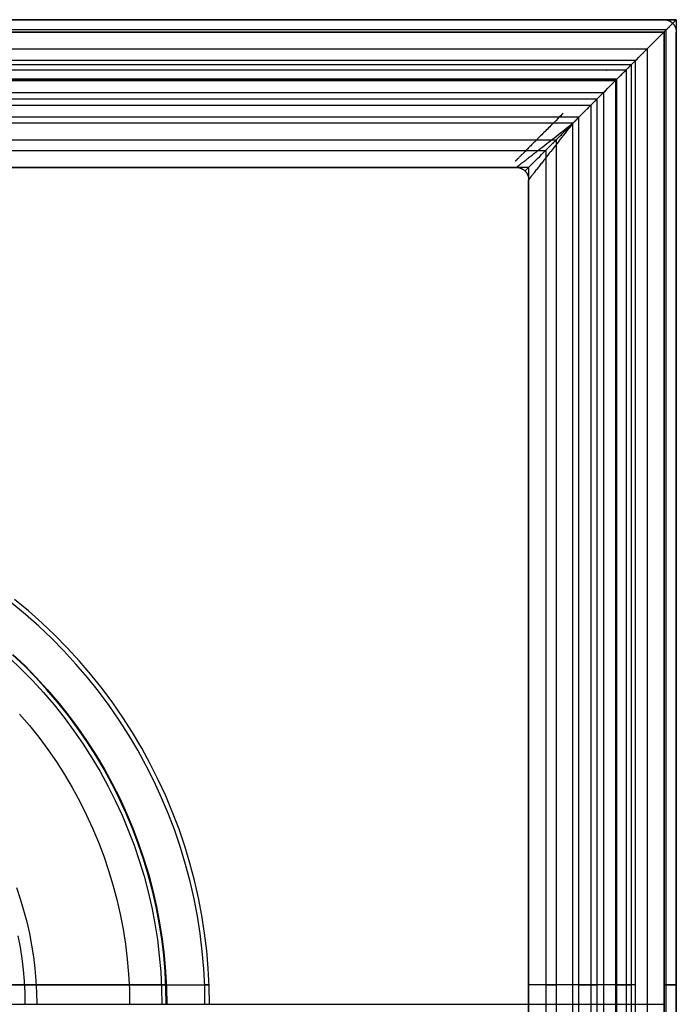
# Model space of a CAD drawing. Header units: millimetres. Extents: x -40 to 40, y -40.8 to 39.2.
# Tile 12 of 12: x 13.3 to 40, y -0.8 to 39.2. Entities that reach past the tile are written whole.
import ezdxf

# ---------------------------------------------------------------- set-up
doc = ezdxf.new("R2010")
doc.units = ezdxf.units.MM
doc.header["$MEASUREMENT"] = 0
doc.layers.add('Predefinito', color=5, linetype='Continuous')

msp = doc.modelspace()

# ---------------------------------------------------------------- linework, layer by layer
at = {"layer": 'Predefinito'}
for points in [[(40, 39.205), (-40, 39.205)], [(-40, 39.205), (40, 39.205)], [(-40, 39.205), (40, 39.205)], [(39.5, 39.205), (-39.5, 39.205)], [(-39.5, 39.205), (39.5, 39.205)], [(-39.5, 39.205), (39.5, 39.205)], [(39.5, 39.205), (39.517, 39.205), (39.534, 39.204), (39.551, 39.203), (39.568, 39.201), (39.585, 39.198), (39.602, 39.195), (39.618, 39.191), (39.635, 39.187), (39.651, 39.182), (39.667, 39.176), (39.683, 39.17), (39.699, 39.164), (39.715, 39.157), (39.73, 39.149), (39.745, 39.141), (39.76, 39.132), (39.774, 39.123), (39.788, 39.114), (39.802, 39.104), (39.816, 39.093), (39.829, 39.082), (39.841, 39.071), (39.854, 39.059), (39.865, 39.046), (39.877, 39.034), (39.888, 39.021), (39.898, 39.007), (39.908, 38.994), (39.918, 38.979), (39.927, 38.965), (39.936, 38.95), (39.944, 38.935), (39.952, 38.92), (39.959, 38.904), (39.965, 38.889), (39.971, 38.873), (39.977, 38.856), (39.981, 38.84), (39.986, 38.824), (39.99, 38.807), (39.993, 38.79), (39.995, 38.773), (39.997, 38.756), (39.999, 38.739), (40, 38.722), (40, 38.705)], [(39.5, 39.205), (39.517, 39.205), (39.534, 39.204), (39.551, 39.203), (39.568, 39.201), (39.585, 39.198), (39.602, 39.195), (39.618, 39.191), (39.635, 39.187), (39.651, 39.182), (39.667, 39.176), (39.683, 39.17), (39.699, 39.164), (39.715, 39.157), (39.73, 39.149), (39.745, 39.141), (39.76, 39.132), (39.774, 39.123), (39.788, 39.114), (39.802, 39.104), (39.816, 39.093), (39.829, 39.082), (39.841, 39.071), (39.854, 39.059), (39.865, 39.046), (39.877, 39.034), (39.888, 39.021), (39.898, 39.007), (39.908, 38.994), (39.918, 38.979), (39.927, 38.965), (39.936, 38.95), (39.944, 38.935), (39.952, 38.92), (39.959, 38.904), (39.965, 38.889), (39.971, 38.873), (39.977, 38.856), (39.981, 38.84), (39.986, 38.824), (39.99, 38.807), (39.993, 38.79), (39.995, 38.773), (39.997, 38.756), (39.999, 38.739), (40, 38.722), (40, 38.705)], [(39.5, 39.205), (39.517, 39.205), (39.534, 39.204), (39.551, 39.203), (39.568, 39.201), (39.585, 39.198), (39.602, 39.195), (39.618, 39.191), (39.635, 39.187), (39.651, 39.182), (39.667, 39.176), (39.683, 39.17), (39.699, 39.164), (39.715, 39.157), (39.73, 39.149), (39.745, 39.141), (39.76, 39.132), (39.774, 39.123), (39.788, 39.114), (39.802, 39.104), (39.816, 39.093), (39.829, 39.082), (39.841, 39.071), (39.854, 39.059), (39.865, 39.046), (39.877, 39.034), (39.888, 39.021), (39.898, 39.007), (39.908, 38.994), (39.918, 38.979), (39.927, 38.965), (39.936, 38.95), (39.944, 38.935), (39.952, 38.92), (39.959, 38.904), (39.965, 38.889), (39.971, 38.873), (39.977, 38.856), (39.981, 38.84), (39.986, 38.824), (39.99, 38.807), (39.993, 38.79), (39.995, 38.773), (39.997, 38.756), (39.999, 38.739), (40, 38.722), (40, 38.705)], [(40, 39.205), (40, -40.795)], [(40, 39.205), (40, -40.795)], [(40, 39.205), (40, -40.795)], [(39.583, 38.789), (-39.583, 38.789)], [(-39.5, 38.705), (39.5, 38.705)], [(-39.5, 38.705), (39.5, 38.705)], [(39.5, 38.705), (-39.5, 38.705)], [(39.5, 38.705), (39.5, -40.295)], [(39.5, 38.705), (39.5, -40.295)], [(39.5, -40.295), (39.5, 38.705)], [(39.583, -40.378), (39.583, 38.789)], [(40, 38.705), (40, -40.295)], [(40, -40.295), (40, 38.705)], [(40, -40.295), (40, 38.705)], [(-38.811, 38.016), (38.811, 38.016)], [(38.811, 38.016), (38.811, -39.606)], [(38.344, 37.549), (-38.344, 37.549)], [(38.161, 37.367), (-38.161, 37.367)], [(38.161, 37.367), (38.161, -38.956)], [(38.344, -39.139), (38.344, 37.549)], [(-37.959, 37.164), (37.959, 37.164)], [(37.959, 37.164), (37.959, -38.754)], [(37.58, 36.786), (-37.58, 36.786)], [(37.574, 36.779), (-37.574, 36.779)], [(-37.542, 36.747), (37.542, 36.747)], [(-37.535, 36.74), (37.535, 36.74)], [(37.535, 36.74), (37.535, -38.33)], [(37.542, 36.747), (37.542, -38.337)], [(37.574, 36.779), (37.574, -38.369)], [(37.58, -38.375), (37.58, 36.786)], [(-37.042, 36.247), (37.042, 36.247)], [(37.042, 36.247), (37.042, -37.837)], [(36.772, 35.977), (-36.772, 35.977)], [(-36.526, 35.732), (36.526, 35.732)], [(36.526, 35.732), (36.526, -37.321)], [(36.772, 35.977), (36.772, -37.567)], [(36.036, 35.241), (-36.036, 35.241)], [(36.036, -36.831), (36.036, 35.241)], [(35.8, 35.005), (-35.8, 35.005)], [(35.8, -36.595), (35.8, 35.005)], [(-35.124, 34.329), (35.124, 34.329)], [(35.124, 34.329), (35.124, -35.919)], [(-34.692, 33.897), (34.692, 33.897)], [(34.692, 33.897), (34.692, -35.487)], [(-33.5, 33.205), (33.5, 33.205)], [(33.5, 33.205), (-33.5, 33.205)], [(-33.5, 33.205), (33.5, 33.205)], [(33.5, 33.205), (33.517, 33.205), (33.534, 33.204), (33.551, 33.203), (33.568, 33.201), (33.585, 33.198), (33.602, 33.195), (33.618, 33.191), (33.635, 33.187), (33.651, 33.182), (33.667, 33.176), (33.683, 33.17), (33.699, 33.164), (33.715, 33.157), (33.73, 33.149), (33.745, 33.141), (33.76, 33.132), (33.774, 33.123), (33.788, 33.114), (33.802, 33.104), (33.816, 33.093), (33.829, 33.082), (33.841, 33.071), (33.854, 33.059), (33.865, 33.046), (33.877, 33.034), (33.888, 33.021), (33.898, 33.007), (33.908, 32.994), (33.918, 32.979), (33.927, 32.965), (33.936, 32.95), (33.944, 32.935), (33.952, 32.92), (33.959, 32.904), (33.965, 32.889), (33.971, 32.873), (33.977, 32.856), (33.981, 32.84), (33.986, 32.824), (33.99, 32.807), (33.993, 32.79), (33.995, 32.773), (33.997, 32.756), (33.999, 32.739), (34, 32.722), (34, 32.705)], [(34, 33.205), (33.5, 33.205)], [(33.5, 33.205), (33.517, 33.205), (33.534, 33.204), (33.551, 33.203), (33.568, 33.201), (33.585, 33.198), (33.602, 33.195), (33.618, 33.191), (33.635, 33.187), (33.651, 33.182), (33.667, 33.176), (33.683, 33.17), (33.699, 33.164), (33.715, 33.157), (33.73, 33.149), (33.745, 33.141), (33.76, 33.132), (33.774, 33.123), (33.788, 33.114), (33.802, 33.104), (33.816, 33.093), (33.829, 33.082), (33.841, 33.071), (33.854, 33.059), (33.865, 33.046), (33.877, 33.034), (33.888, 33.021), (33.898, 33.007), (33.908, 32.994), (33.918, 32.979), (33.927, 32.965), (33.936, 32.95), (33.944, 32.935), (33.952, 32.92), (33.959, 32.904), (33.965, 32.889), (33.971, 32.873), (33.977, 32.856), (33.981, 32.84), (33.986, 32.824), (33.99, 32.807), (33.993, 32.79), (33.995, 32.773), (33.997, 32.756), (33.999, 32.739), (34, 32.722), (34, 32.705)], [(34, 33.205), (34, 32.705)], [(34, 32.705), (34, -34.295)], [(34, 32.705), (34, -34.295)], [(34, -34.295), (34, 32.705)], [(21.033, -0.795), (21.02, -0.069), (20.982, 0.656), (20.92, 1.38), (20.832, 2.1), (20.72, 2.818), (20.583, 3.531), (20.421, 4.239), (20.236, 4.94), (20.025, 5.635), (19.792, 6.323), (19.534, 7.002), (19.253, 7.671), (18.95, 8.331), (18.623, 8.979), (18.275, 9.616), (17.905, 10.241), (17.513, 10.852), (17.101, 11.45), (16.668, 12.033), (16.215, 12.601), (15.743, 13.152), (15.252, 13.687), (14.743, 14.205), (14.217, 14.705), (13.673, 15.187), (13.114, 15.649)], [(20.848, -0.795), (20.835, -0.075), (20.798, 0.643), (20.736, 1.361), (20.649, 2.075), (20.538, 2.786), (20.402, 3.493), (20.242, 4.194), (20.058, 4.89), (19.85, 5.579), (19.618, 6.26), (19.363, 6.933), (19.084, 7.597), (18.783, 8.251), (18.46, 8.894), (18.114, 9.525), (17.747, 10.144), (17.359, 10.75), (16.95, 11.342), (16.521, 11.92), (16.073, 12.483), (15.605, 13.03), (15.118, 13.56), (14.614, 14.074), (14.092, 14.569), (13.553, 15.046), (12.998, 15.505)], [(12.906, 13.276), (13.384, 12.822), (13.846, 12.352), (14.292, 11.866), (14.72, 11.366), (15.131, 10.85), (15.524, 10.321), (15.898, 9.779), (16.254, 9.224), (16.59, 8.657), (16.906, 8.078), (17.203, 7.489), (17.478, 6.891), (17.733, 6.283), (17.967, 5.667), (18.179, 5.043), (18.37, 4.412), (18.539, 3.775), (18.685, 3.132), (18.81, 2.485), (18.912, 1.833), (18.991, 1.179), (19.048, 0.522), (19.082, -0.136), (19.093, -0.795)], [(19.273, -0.795), (19.261, -0.13), (19.227, 0.535), (19.169, 1.198), (19.089, 1.858), (18.986, 2.515), (18.861, 3.169), (18.713, 3.817), (18.542, 4.461), (18.35, 5.097), (18.135, 5.727), (17.9, 6.349), (17.642, 6.963), (17.364, 7.567), (17.065, 8.162), (16.746, 8.745), (16.406, 9.318), (16.048, 9.878), (15.67, 10.425), (15.273, 10.96), (14.858, 11.48), (14.426, 11.985), (13.976, 12.476), (13.51, 12.95), (13.027, 13.408)], [(13.04, 13.422), (13.522, 12.963), (13.989, 12.488), (14.439, 11.997), (14.872, 11.491), (15.288, 10.971), (15.685, 10.436), (16.063, 9.888), (16.422, 9.327), (16.762, 8.754), (17.081, 8.17), (17.381, 7.575), (17.659, 6.97), (17.917, 6.356), (18.153, 5.733), (18.367, 5.103), (18.56, 4.466), (18.73, 3.822), (18.879, 3.173), (19.004, 2.519), (19.107, 1.861), (19.188, 1.2), (19.245, 0.536), (19.279, -0.129), (19.291, -0.795)], [(13.312, 10.998), (13.711, 10.532), (14.094, 10.052), (14.46, 9.559), (14.808, 9.054), (15.139, 8.537), (15.453, 8.009), (15.747, 7.47), (16.023, 6.921), (16.28, 6.364), (16.517, 5.798), (16.735, 5.224), (16.933, 4.642), (17.11, 4.055), (17.268, 3.461), (17.404, 2.863), (17.52, 2.26), (17.615, 1.653), (17.689, 1.044), (17.742, 0.432), (17.774, -0.181), (17.784, -0.795)], [(13.184, 3.947), (13.34, 3.489), (13.48, 3.026), (13.604, 2.558), (13.712, 2.087), (13.803, 1.612), (13.878, 1.134), (13.936, 0.654), (13.978, 0.172), (14.003, -0.311), (14.011, -0.795)], [(13.546, -0.795), (13.538, -0.327), (13.514, 0.14), (13.474, 0.606), (13.417, 1.07), (13.345, 1.532), (13.257, 1.991)], [(-39.5, -0.795), (39.5, -0.795)], [(11.12, -0.795), (39.5, -0.795)], [(35.8, -0.795), (37.042, -0.795)], [(38.811, -0.795), (39.5, -0.795)]]:
    msp.add_lwpolyline(points, dxfattribs=at)
at = {"layer": 'Predefinito', "extrusion": (1, 0, 0)}
for points in [[(39.205, 1.041), (39.205, 25.041)], [(39.205, 1.041), (39.205, 1.024), (39.204, 1.007), (39.203, 0.99), (39.201, 0.973), (39.198, 0.956), (39.195, 0.939), (39.191, 0.922), (39.187, 0.906), (39.182, 0.889), (39.176, 0.873), (39.17, 0.857), (39.164, 0.842), (39.157, 0.826), (39.149, 0.811), (39.141, 0.796), (39.132, 0.781), (39.123, 0.766), (39.114, 0.752), (39.104, 0.739), (39.093, 0.725), (39.082, 0.712), (39.071, 0.699), (39.059, 0.687), (39.046, 0.675), (39.034, 0.664), (39.021, 0.653), (39.007, 0.642), (38.994, 0.632), (38.979, 0.623), (38.965, 0.613), (38.95, 0.605), (38.935, 0.597), (38.92, 0.589), (38.904, 0.582), (38.889, 0.576), (38.873, 0.57), (38.856, 0.564), (38.84, 0.559), (38.824, 0.555), (38.807, 0.551), (38.79, 0.548), (38.773, 0.545), (38.756, 0.543), (38.739, 0.542), (38.722, 0.541), (38.705, 0.541)], [(39.205, 25.041), (39.205, 25.058), (39.204, 25.075), (39.203, 25.092), (39.201, 25.109), (39.198, 25.126), (39.195, 25.142), (39.191, 25.159), (39.187, 25.176), (39.182, 25.192), (39.176, 25.208), (39.17, 25.224), (39.164, 25.24), (39.157, 25.255), (39.149, 25.271), (39.141, 25.286), (39.132, 25.3), (39.123, 25.315), (39.114, 25.329), (39.104, 25.343), (39.093, 25.356), (39.082, 25.369), (39.071, 25.382), (39.059, 25.394), (39.046, 25.406), (39.034, 25.418), (39.021, 25.429), (39.007, 25.439), (38.994, 25.449), (38.979, 25.459), (38.965, 25.468), (38.95, 25.477), (38.935, 25.485), (38.92, 25.492), (38.904, 25.499), (38.889, 25.506), (38.873, 25.512), (38.856, 25.517), (38.84, 25.522), (38.824, 25.526), (38.807, 25.53), (38.79, 25.533), (38.773, 25.536), (38.756, 25.538), (38.739, 25.54), (38.722, 25.54), (38.705, 25.541)], [(39.205, 248.999), (39.205, 250.041)], [(38.705, 1.041), (38.705, 25.041)], [(33.205, 43.734), (33.205, 244.241)], [(32.705, 43.734), (32.705, 244.241)], [(-0.795, 1.041), (-0.795, 25.041)], [(-0.795, 248.999), (-0.795, 250.041)]]:
    msp.add_lwpolyline(points, dxfattribs=at)
at = {"layer": 'Predefinito', "extrusion": (0, 1, 0)}
for points in [[(-39.5, 0.541), (-39.517, 0.541), (-39.534, 0.542), (-39.551, 0.543), (-39.568, 0.545), (-39.585, 0.548), (-39.602, 0.551), (-39.618, 0.555), (-39.635, 0.559), (-39.651, 0.564), (-39.667, 0.57), (-39.683, 0.576), (-39.699, 0.582), (-39.715, 0.589), (-39.73, 0.597), (-39.745, 0.605), (-39.76, 0.613), (-39.774, 0.623), (-39.788, 0.632), (-39.802, 0.642), (-39.816, 0.653), (-39.829, 0.664), (-39.841, 0.675), (-39.854, 0.687), (-39.865, 0.699), (-39.877, 0.712), (-39.888, 0.725), (-39.898, 0.739), (-39.908, 0.752), (-39.918, 0.766), (-39.927, 0.781), (-39.936, 0.796), (-39.944, 0.811), (-39.952, 0.826), (-39.959, 0.842), (-39.965, 0.857), (-39.971, 0.873), (-39.977, 0.889), (-39.981, 0.906), (-39.986, 0.922), (-39.99, 0.939), (-39.993, 0.956), (-39.995, 0.973), (-39.997, 0.99), (-39.999, 1.007), (-40, 1.024), (-40, 1.041)], [(-40, 25.041), (-40, 25.058), (-39.999, 25.075), (-39.997, 25.092), (-39.995, 25.109), (-39.993, 25.126), (-39.99, 25.142), (-39.986, 25.159), (-39.981, 25.176), (-39.977, 25.192), (-39.971, 25.208), (-39.965, 25.224), (-39.959, 25.24), (-39.952, 25.255), (-39.944, 25.271), (-39.936, 25.286), (-39.927, 25.3), (-39.918, 25.315), (-39.908, 25.329), (-39.898, 25.343), (-39.888, 25.356), (-39.877, 25.369), (-39.865, 25.382), (-39.854, 25.394), (-39.841, 25.406), (-39.829, 25.418), (-39.816, 25.429), (-39.802, 25.439), (-39.788, 25.449), (-39.774, 25.459), (-39.76, 25.468), (-39.745, 25.477), (-39.73, 25.485), (-39.715, 25.492), (-39.699, 25.499), (-39.683, 25.506), (-39.667, 25.512), (-39.651, 25.517), (-39.635, 25.522), (-39.618, 25.526), (-39.602, 25.53), (-39.585, 25.533), (-39.568, 25.536), (-39.551, 25.538), (-39.534, 25.54), (-39.517, 25.54), (-39.5, 25.541)], [(-10.364, 252.894), (-11.502, 254.571), (-12.581, 256.286), (-13.6, 258.037), (-14.558, 259.823), (-15.454, 261.641), (-16.286, 263.488), (-17.053, 265.364), (-17.755, 267.265), (-18.391, 269.189), (-18.959, 271.134), (-19.46, 273.097), (-19.893, 275.077), (-20.257, 277.07), (-20.551, 279.075), (-20.776, 281.089), (-20.93, 283.11), (-21.015, 285.134), (-21.03, 287.161), (-20.974, 289.186), (-20.848, 291.209)], [(-11.938, 300.052), (-12.317, 299.898), (-12.69, 299.73), (-13.057, 299.549), (-13.418, 299.356), (-13.772, 299.15), (-14.119, 298.932), (-14.458, 298.703), (-14.788, 298.462), (-15.111, 298.209), (-15.424, 297.946), (-15.728, 297.672), (-16.022, 297.387), (-16.307, 297.093), (-16.581, 296.789), (-16.844, 296.475), (-17.096, 296.153), (-17.337, 295.822), (-17.567, 295.483), (-17.784, 295.136)], [(-19.291, 296.046), (-19.041, 296.444), (-18.777, 296.834), (-18.501, 297.214), (-18.211, 297.584), (-17.908, 297.944), (-17.594, 298.293), (-17.267, 298.631), (-16.929, 298.958), (-16.58, 299.273), (-16.22, 299.575), (-15.85, 299.865), (-15.47, 300.142), (-15.081, 300.406), (-14.683, 300.656), (-14.276, 300.892), (-13.862, 301.114), (-13.44, 301.322), (-13.011, 301.515), (-12.576, 301.693)], [(-17.784, 295.136), (-17.939, 294.87), (-18.085, 294.599), (-18.222, 294.323), (-18.349, 294.043), (-18.468, 293.758), (-18.576, 293.47), (-18.676, 293.179), (-18.765, 292.884), (-18.845, 292.587), (-18.915, 292.287), (-18.974, 291.985), (-19.024, 291.681), (-19.064, 291.375), (-19.093, 291.069)], [(-36.526, 42.464), (-36.46, 42.55), (-36.391, 42.634), (-36.319, 42.715), (-36.244, 42.794), (-36.166, 42.87), (-36.086, 42.943), (-36.004, 43.014), (-35.919, 43.081), (-35.832, 43.146), (-35.742, 43.208), (-35.651, 43.266), (-35.557, 43.322), (-35.462, 43.374), (-35.365, 43.422), (-35.266, 43.468), (-35.166, 43.51), (-35.065, 43.548), (-34.962, 43.583), (-34.858, 43.615), (-34.753, 43.642), (-34.647, 43.667), (-34.54, 43.687), (-34.433, 43.704), (-34.325, 43.717), (-34.217, 43.726), (-34.109, 43.732), (-34, 43.734)], [(-35.8, 246.041), (-35.739, 246.04), (-35.677, 246.037), (-35.616, 246.031), (-35.555, 246.024), (-35.494, 246.015), (-35.434, 246.003), (-35.374, 245.99), (-35.314, 245.974), (-35.255, 245.956), (-35.197, 245.937), (-35.14, 245.915), (-35.083, 245.892), (-35.027, 245.866), (-34.972, 245.839), (-34.918, 245.81), (-34.865, 245.779), (-34.813, 245.746), (-34.762, 245.711), (-34.712, 245.675), (-34.664, 245.637), (-34.617, 245.597), (-34.571, 245.556), (-34.527, 245.513), (-34.484, 245.469), (-34.443, 245.424), (-34.404, 245.377), (-34.366, 245.328), (-34.329, 245.279), (-34.295, 245.228), (-34.262, 245.176), (-34.231, 245.123), (-34.202, 245.069), (-34.174, 245.014), (-34.149, 244.958), (-34.125, 244.901), (-34.104, 244.843), (-34.084, 244.785), (-34.067, 244.726), (-34.051, 244.667), (-34.038, 244.607), (-34.026, 244.547), (-34.017, 244.486), (-34.009, 244.425), (-34.004, 244.364), (-34.001, 244.302), (-34, 244.241)], [(-36.036, 40.586), (-35.964, 40.552), (-35.894, 40.516), (-35.825, 40.477), (-35.757, 40.437), (-35.691, 40.393), (-35.626, 40.348), (-35.563, 40.3), (-35.501, 40.25), (-35.442, 40.198), (-35.384, 40.144), (-35.328, 40.088), (-35.274, 40.03), (-35.222, 39.97), (-35.173, 39.909), (-35.125, 39.846), (-35.08, 39.781), (-35.037, 39.714), (-34.996, 39.646), (-34.958, 39.577), (-34.922, 39.507), (-34.888, 39.435), (-34.857, 39.362), (-34.829, 39.288), (-34.803, 39.213), (-34.78, 39.138), (-34.76, 39.061), (-34.742, 38.984), (-34.727, 38.906), (-34.714, 38.828), (-34.705, 38.75), (-34.698, 38.671), (-34.694, 38.592), (-34.692, 38.513), (-34.694, 38.433), (-34.698, 38.354), (-34.705, 38.276), (-34.714, 38.197), (-34.727, 38.119), (-34.742, 38.041), (-34.759, 37.964), (-34.78, 37.888), (-34.803, 37.812), (-34.828, 37.737), (-34.857, 37.663), (-34.888, 37.59), (-34.921, 37.518), (-34.957, 37.448), (-34.995, 37.379), (-35.036, 37.311), (-35.079, 37.244), (-35.124, 37.179)], [(-38.161, 31.155), (-38.157, 31.414), (-38.143, 31.673), (-38.121, 31.931), (-38.09, 32.188), (-38.05, 32.444), (-38.001, 32.699), (-37.943, 32.951), (-37.876, 33.202), (-37.801, 33.45), (-37.718, 33.695), (-37.625, 33.938), (-37.525, 34.177), (-37.416, 34.412), (-37.3, 34.643), (-37.175, 34.871), (-37.043, 35.093), (-36.903, 35.312), (-36.755, 35.525), (-36.6, 35.733), (-36.439, 35.935), (-36.27, 36.132), (-36.094, 36.323), (-35.912, 36.507), (-35.724, 36.685), (-35.53, 36.857), (-35.33, 37.022), (-35.124, 37.179)], [(-36.036, 40.586), (-36.075, 40.604), (-36.114, 40.624), (-36.152, 40.645), (-36.189, 40.667), (-36.225, 40.691), (-36.261, 40.716), (-36.295, 40.742), (-36.329, 40.769), (-36.362, 40.798), (-36.393, 40.828), (-36.424, 40.858), (-36.454, 40.89), (-36.482, 40.923), (-36.509, 40.956), (-36.535, 40.991), (-36.56, 41.027), (-36.584, 41.063), (-36.606, 41.1), (-36.627, 41.138), (-36.647, 41.177), (-36.665, 41.216), (-36.682, 41.256), (-36.697, 41.297), (-36.711, 41.338), (-36.724, 41.379), (-36.735, 41.421), (-36.745, 41.463), (-36.753, 41.506), (-36.76, 41.549), (-36.765, 41.592), (-36.769, 41.635), (-36.771, 41.678), (-36.772, 41.722)], [(-36.772, 41.722), (-36.771, 41.763), (-36.769, 41.805), (-36.766, 41.847), (-36.761, 41.889), (-36.755, 41.93), (-36.747, 41.971), (-36.738, 42.012), (-36.727, 42.052), (-36.716, 42.093), (-36.702, 42.132), (-36.688, 42.172), (-36.672, 42.21), (-36.655, 42.249), (-36.637, 42.286), (-36.617, 42.323), (-36.596, 42.36), (-36.574, 42.395), (-36.551, 42.43), (-36.526, 42.464)], [(-37.58, 28.262), (-37.574, 28.246), (-37.568, 28.229), (-37.563, 28.213), (-37.558, 28.196), (-37.554, 28.18), (-37.551, 28.163), (-37.548, 28.146), (-37.545, 28.129), (-37.544, 28.111), (-37.542, 28.094), (-37.542, 28.077), (-37.542, 28.06), (-37.542, 28.042), (-37.544, 28.025), (-37.545, 28.008), (-37.548, 27.991), (-37.551, 27.974), (-37.554, 27.957), (-37.558, 27.94), (-37.563, 27.924), (-37.568, 27.907), (-37.574, 27.891)], [(-38.344, 25.863), (-37.574, 27.891)], [(-37.58, 28.262), (-37.672, 28.491), (-37.756, 28.724), (-37.833, 28.96), (-37.901, 29.197), (-37.962, 29.437), (-38.015, 29.679), (-38.059, 29.923), (-38.096, 30.167), (-38.125, 30.413), (-38.145, 30.66), (-38.157, 30.907), (-38.161, 31.155)], [(-39.5, 0.541), (-39.517, 0.541), (-39.534, 0.542), (-39.551, 0.543), (-39.568, 0.545), (-39.585, 0.548), (-39.602, 0.551), (-39.618, 0.555), (-39.635, 0.559), (-39.651, 0.564), (-39.667, 0.57), (-39.683, 0.576), (-39.699, 0.582), (-39.715, 0.589), (-39.73, 0.597), (-39.745, 0.605), (-39.76, 0.613), (-39.774, 0.623), (-39.788, 0.632), (-39.802, 0.642), (-39.816, 0.653), (-39.829, 0.664), (-39.841, 0.675), (-39.854, 0.687), (-39.865, 0.699), (-39.877, 0.712), (-39.888, 0.725), (-39.898, 0.739), (-39.908, 0.752), (-39.918, 0.766), (-39.927, 0.781), (-39.936, 0.796), (-39.944, 0.811), (-39.952, 0.826), (-39.959, 0.842), (-39.965, 0.857), (-39.971, 0.873), (-39.977, 0.889), (-39.981, 0.906), (-39.986, 0.922), (-39.99, 0.939), (-39.993, 0.956), (-39.995, 0.973), (-39.997, 0.99), (-39.999, 1.007), (-40, 1.024), (-40, 1.041)], [(-40, 25.041), (-40, 25.058), (-39.999, 25.075), (-39.997, 25.092), (-39.995, 25.109), (-39.993, 25.126), (-39.99, 25.142), (-39.986, 25.159), (-39.981, 25.176), (-39.977, 25.192), (-39.971, 25.208), (-39.965, 25.224), (-39.959, 25.24), (-39.952, 25.255), (-39.944, 25.271), (-39.936, 25.286), (-39.927, 25.3), (-39.918, 25.315), (-39.908, 25.329), (-39.898, 25.343), (-39.888, 25.356), (-39.877, 25.369), (-39.865, 25.382), (-39.854, 25.394), (-39.841, 25.406), (-39.829, 25.418), (-39.816, 25.429), (-39.802, 25.439), (-39.788, 25.449), (-39.774, 25.459), (-39.76, 25.468), (-39.745, 25.477), (-39.73, 25.485), (-39.715, 25.492), (-39.699, 25.499), (-39.683, 25.506), (-39.667, 25.512), (-39.651, 25.517), (-39.635, 25.522), (-39.618, 25.526), (-39.602, 25.53), (-39.585, 25.533), (-39.568, 25.536), (-39.551, 25.538), (-39.534, 25.54), (-39.517, 25.54), (-39.5, 25.541)], [(-39.5, 250.541), (-39.517, 250.54), (-39.534, 250.54), (-39.551, 250.538), (-39.568, 250.536), (-39.585, 250.533), (-39.602, 250.53), (-39.618, 250.526), (-39.635, 250.522), (-39.651, 250.517), (-39.667, 250.512), (-39.683, 250.506), (-39.699, 250.499), (-39.715, 250.492), (-39.73, 250.485), (-39.745, 250.477), (-39.76, 250.468), (-39.774, 250.459), (-39.788, 250.449), (-39.802, 250.439), (-39.816, 250.429), (-39.829, 250.418), (-39.841, 250.406), (-39.854, 250.394), (-39.865, 250.382), (-39.877, 250.369), (-39.888, 250.356), (-39.898, 250.343), (-39.908, 250.329), (-39.918, 250.315), (-39.927, 250.3), (-39.936, 250.286), (-39.944, 250.271), (-39.952, 250.255), (-39.959, 250.24), (-39.965, 250.224), (-39.971, 250.208), (-39.977, 250.192), (-39.981, 250.176), (-39.986, 250.159), (-39.99, 250.142), (-39.993, 250.126), (-39.995, 250.109), (-39.997, 250.092), (-39.999, 250.075), (-40, 250.058), (-40, 250.041)]]:
    msp.add_lwpolyline(points, dxfattribs=at)
at = {"layer": 'Predefinito', "extrusion": (0.94243, -0.118657, 0.312645)}
msp.add_lwpolyline([(42.045, 14.139), (41.185, 16.274)], dxfattribs=at)
at = {"layer": 'Predefinito', "extrusion": (0.707107, -0.707107, 0)}
for points in [[(52.53, 28.069), (52.53, 28.075), (52.53, 28.081), (52.53, 28.087), (52.531, 28.094), (52.531, 28.1), (52.532, 28.106), (52.533, 28.112), (52.533, 28.118), (52.535, 28.131), (52.538, 28.143), (52.541, 28.155), (52.544, 28.167), (52.548, 28.18), (52.552, 28.192), (52.556, 28.203), (52.561, 28.215), (52.566, 28.227), (52.572, 28.239), (52.578, 28.25), (52.585, 28.262)], [(52.53, 28.069), (52.53, 28.057), (52.531, 28.046), (52.532, 28.034), (52.533, 28.023), (52.535, 28.012), (52.537, 28), (52.539, 27.989), (52.542, 27.978), (52.545, 27.967), (52.548, 27.956), (52.552, 27.945), (52.556, 27.934), (52.56, 27.923), (52.565, 27.912), (52.57, 27.902), (52.576, 27.891)]]:
    msp.add_lwpolyline(points, dxfattribs=at)
at = {"layer": 'Predefinito', "extrusion": (-0.707107, 0.707107, 0)}
msp.add_lwpolyline([(-50.067, 246.041), (-49.996, 246.04), (-49.925, 246.038), (-49.854, 246.035), (-49.783, 246.031), (-49.642, 246.018), (-49.502, 246.001), (-49.433, 245.991), (-49.364, 245.979), (-49.295, 245.966), (-49.228, 245.953), (-49.16, 245.938), (-49.094, 245.921), (-49.028, 245.904), (-48.963, 245.886), (-48.898, 245.866), (-48.835, 245.846), (-48.772, 245.824), (-48.711, 245.801), (-48.65, 245.778), (-48.59, 245.753), (-48.532, 245.727), (-48.474, 245.701), (-48.417, 245.673), (-48.362, 245.645), (-48.308, 245.616), (-48.255, 245.586), (-48.203, 245.555), (-48.152, 245.524), (-48.103, 245.492), (-48.055, 245.459), (-48.009, 245.425), (-47.964, 245.391), (-47.921, 245.356), (-47.879, 245.321), (-47.839, 245.286), (-47.8, 245.249), (-47.762, 245.213), (-47.726, 245.176), (-47.692, 245.138), (-47.659, 245.1), (-47.627, 245.062), (-47.597, 245.024), (-47.569, 244.985), (-47.542, 244.946), (-47.517, 244.907), (-47.493, 244.868), (-47.471, 244.829), (-47.45, 244.79), (-47.431, 244.751), (-47.414, 244.711), (-47.397, 244.672), (-47.383, 244.633), (-47.369, 244.594), (-47.358, 244.554), (-47.347, 244.515), (-47.338, 244.476), (-47.331, 244.436), (-47.325, 244.397), (-47.32, 244.358), (-47.317, 244.319), (-47.315, 244.28), (-47.314, 244.241)], dxfattribs=at)
at = {"layer": 'Predefinito', "extrusion": (0.678598, 0.678598, 0.281085)}
msp.add_lwpolyline([(-0.697, 222.228), (-0.681, 222.224), (-0.664, 222.22), (-0.648, 222.217), (-0.631, 222.214), (-0.614, 222.212), (-0.596, 222.211), (-0.579, 222.21), (-0.562, 222.21), (-0.545, 222.21), (-0.528, 222.211), (-0.51, 222.212), (-0.493, 222.214), (-0.476, 222.217), (-0.46, 222.22), (-0.443, 222.224), (-0.427, 222.228)], dxfattribs=at)
at = {"layer": 'Predefinito', "extrusion": (0.57735, 0.57735, 0.57735)}
msp.add_lwpolyline([(-0.812, 172.738), (-0.798, 172.731), (-0.784, 172.724), (-0.77, 172.717), (-0.755, 172.71), (-0.74, 172.704), (-0.725, 172.699), (-0.709, 172.694), (-0.694, 172.689), (-0.678, 172.685), (-0.662, 172.681), (-0.645, 172.678), (-0.629, 172.676), (-0.612, 172.674), (-0.595, 172.673), (-0.579, 172.672), (-0.562, 172.671), (-0.545, 172.672), (-0.529, 172.673), (-0.512, 172.674), (-0.495, 172.676), (-0.479, 172.678), (-0.463, 172.681), (-0.446, 172.685), (-0.43, 172.689), (-0.415, 172.694), (-0.399, 172.699), (-0.384, 172.704), (-0.369, 172.71), (-0.354, 172.717), (-0.34, 172.724), (-0.326, 172.731), (-0.312, 172.738)], dxfattribs=at)
at = {"layer": 'Predefinito', "extrusion": (0.357407, 0.357407, 0.862856)}
msp.add_lwpolyline([(-0.889, 82.91), (-0.881, 82.904), (-0.873, 82.897), (-0.865, 82.891), (-0.856, 82.884), (-0.848, 82.878), (-0.839, 82.872), (-0.83, 82.867), (-0.821, 82.861), (-0.811, 82.855), (-0.802, 82.85), (-0.792, 82.845), (-0.782, 82.84), (-0.773, 82.835), (-0.762, 82.831), (-0.752, 82.826), (-0.742, 82.822), (-0.731, 82.818), (-0.72, 82.814), (-0.71, 82.811), (-0.699, 82.808), (-0.688, 82.805), (-0.677, 82.802), (-0.665, 82.8), (-0.654, 82.797), (-0.643, 82.795), (-0.631, 82.794), (-0.62, 82.792), (-0.608, 82.791), (-0.597, 82.79), (-0.585, 82.789), (-0.574, 82.789), (-0.562, 82.789), (-0.55, 82.789), (-0.539, 82.789), (-0.527, 82.79), (-0.516, 82.791), (-0.504, 82.792), (-0.493, 82.794), (-0.481, 82.795), (-0.47, 82.797), (-0.459, 82.8), (-0.447, 82.802), (-0.436, 82.805), (-0.425, 82.808), (-0.414, 82.811), (-0.404, 82.814), (-0.393, 82.818), (-0.382, 82.822), (-0.372, 82.826), (-0.362, 82.831), (-0.352, 82.835), (-0.342, 82.84), (-0.332, 82.845), (-0.322, 82.85), (-0.313, 82.855), (-0.303, 82.861), (-0.294, 82.867), (-0.285, 82.872), (-0.276, 82.878), (-0.268, 82.884), (-0.259, 82.891), (-0.251, 82.897), (-0.243, 82.904), (-0.235, 82.91)], dxfattribs=at)
at = {"layer": 'Predefinito'}
for points in [[(39.5, 38.705, 250.541), (39.523, 38.728, 250.54), (39.546, 38.751, 250.539), (39.569, 38.774, 250.536), (39.592, 38.797, 250.532), (39.615, 38.82, 250.527), (39.638, 38.843, 250.521), (39.649, 38.854, 250.518), (39.66, 38.866, 250.514), (39.672, 38.877, 250.51), (39.683, 38.888, 250.506), (39.694, 38.899, 250.502), (39.704, 38.91, 250.497), (39.715, 38.92, 250.492), (39.726, 38.931, 250.487), (39.736, 38.942, 250.481), (39.747, 38.952, 250.475), (39.757, 38.962, 250.469), (39.767, 38.973, 250.463), (39.778, 38.983, 250.457), (39.787, 38.993, 250.45), (39.797, 39.002, 250.443), (39.807, 39.012, 250.435), (39.816, 39.021, 250.428), (39.826, 39.031, 250.42), (39.835, 39.04, 250.412), (39.844, 39.049, 250.404), (39.853, 39.058, 250.395), (39.861, 39.066, 250.386), (39.87, 39.075, 250.377), (39.878, 39.083, 250.368), (39.886, 39.091, 250.359), (39.894, 39.099, 250.349), (39.901, 39.106, 250.339), (39.909, 39.114, 250.329), (39.916, 39.121, 250.319), (39.922, 39.128, 250.308), (39.929, 39.134, 250.297), (39.935, 39.141, 250.287), (39.941, 39.147, 250.276), (39.947, 39.152, 250.264), (39.953, 39.158, 250.253), (39.958, 39.163, 250.242), (39.963, 39.168, 250.23), (39.967, 39.173, 250.218), (39.972, 39.177, 250.206), (39.976, 39.181, 250.194), (39.98, 39.185, 250.182), (39.983, 39.188, 250.17), (39.986, 39.191, 250.157), (39.989, 39.194, 250.145), (39.99, 39.196, 250.138), (39.992, 39.197, 250.132), (39.993, 39.198, 250.126), (39.994, 39.199, 250.119), (39.995, 39.2, 250.113), (39.996, 39.201, 250.106), (39.996, 39.202, 250.1), (39.997, 39.202, 250.093), (39.998, 39.203, 250.087), (39.998, 39.204, 250.08), (39.999, 39.204, 250.074), (39.999, 39.204, 250.067), (40, 39.205, 250.061), (40, 39.205, 250.054), (40, 39.205, 250.047), (40, 39.205, 250.041)], [(40, 39.205, 248.999), (40, 39.205, 248.987), (39.999, 39.205, 248.975), (39.999, 39.204, 248.964), (39.998, 39.203, 248.952), (39.997, 39.202, 248.941), (39.995, 39.2, 248.929), (39.993, 39.199, 248.918), (39.991, 39.197, 248.906), (39.989, 39.194, 248.895), (39.987, 39.192, 248.884), (39.984, 39.189, 248.873), (39.981, 39.186, 248.862), (39.978, 39.183, 248.851), (39.974, 39.179, 248.84), (39.971, 39.176, 248.83), (39.967, 39.172, 248.819), (39.962, 39.168, 248.809), (39.958, 39.163, 248.798), (39.953, 39.159, 248.788), (39.949, 39.154, 248.778), (39.944, 39.149, 248.768), (39.938, 39.143, 248.758), (39.933, 39.138, 248.748), (39.927, 39.132, 248.739), (39.921, 39.126, 248.729), (39.915, 39.12, 248.72), (39.909, 39.114, 248.711), (39.902, 39.107, 248.702), (39.896, 39.101, 248.693), (39.889, 39.094, 248.684), (39.882, 39.087, 248.676), (39.874, 39.079, 248.667), (39.867, 39.072, 248.659), (39.859, 39.065, 248.651), (39.852, 39.057, 248.644), (39.844, 39.049, 248.636), (39.836, 39.041, 248.629), (39.828, 39.033, 248.621), (39.82, 39.025, 248.614), (39.811, 39.017, 248.608), (39.803, 39.008, 248.601), (39.794, 39, 248.595), (39.786, 38.991, 248.588), (39.777, 38.982, 248.582), (39.768, 38.973, 248.577), (39.759, 38.964, 248.571), (39.74, 38.946, 248.56), (39.722, 38.927, 248.551), (39.703, 38.908, 248.542), (39.683, 38.888, 248.534), (39.664, 38.869, 248.526), (39.644, 38.849, 248.52), (39.624, 38.829, 248.514), (39.604, 38.809, 248.51), (39.583, 38.789, 248.506)], [(37.535, 36.74, 246.457), (37.543, 36.748, 246.5), (37.551, 36.756, 246.542), (37.56, 36.765, 246.584), (37.569, 36.774, 246.624), (37.579, 36.784, 246.664), (37.589, 36.794, 246.702), (37.6, 36.805, 246.74), (37.611, 36.816, 246.777), (37.622, 36.827, 246.813), (37.634, 36.839, 246.848), (37.646, 36.851, 246.883), (37.659, 36.864, 246.917), (37.671, 36.876, 246.95), (37.684, 36.889, 246.982), (37.711, 36.916, 247.045), (37.738, 36.943, 247.105), (37.766, 36.971, 247.163), (37.795, 37, 247.218), (37.824, 37.029, 247.271), (37.854, 37.059, 247.322), (37.884, 37.089, 247.372), (37.914, 37.12, 247.419), (37.945, 37.15, 247.465), (37.977, 37.182, 247.509), (38.008, 37.213, 247.552), (38.04, 37.245, 247.593), (38.072, 37.277, 247.632), (38.104, 37.31, 247.671), (38.137, 37.342, 247.708), (38.17, 37.375, 247.744), (38.203, 37.408, 247.778), (38.236, 37.441, 247.812), (38.269, 37.474, 247.844), (38.335, 37.541, 247.906), (38.403, 37.608, 247.964), (38.47, 37.675, 248.018), (38.538, 37.743, 248.069), (38.607, 37.812, 248.116), (38.675, 37.881, 248.161), (38.744, 37.949, 248.202), (38.813, 38.018, 248.241), (38.882, 38.087, 248.277), (38.952, 38.157, 248.31), (39.022, 38.227, 248.341), (39.092, 38.297, 248.37), (39.162, 38.367, 248.396), (39.232, 38.437, 248.42), (39.302, 38.507, 248.441), (39.373, 38.578, 248.461), (39.443, 38.649, 248.478), (39.514, 38.719, 248.493), (39.583, 38.789, 248.506)], [(38.811, 38.016, 25.541), (38.793, 37.998, 25.541), (38.775, 37.98, 25.542), (38.757, 37.962, 25.544), (38.739, 37.944, 25.546), (38.721, 37.926, 25.549), (38.703, 37.908, 25.553), (38.685, 37.89, 25.557), (38.668, 37.873, 25.562), (38.65, 37.855, 25.567), (38.633, 37.838, 25.574), (38.616, 37.821, 25.581), (38.599, 37.804, 25.588), (38.582, 37.787, 25.596), (38.566, 37.771, 25.605), (38.55, 37.755, 25.615), (38.534, 37.739, 25.625), (38.519, 37.724, 25.635), (38.504, 37.709, 25.647), (38.489, 37.694, 25.659), (38.474, 37.68, 25.671), (38.468, 37.673, 25.678), (38.461, 37.666, 25.684), (38.454, 37.659, 25.691), (38.447, 37.652, 25.698), (38.441, 37.646, 25.705), (38.434, 37.639, 25.712), (38.428, 37.633, 25.72), (38.422, 37.627, 25.727), (38.416, 37.621, 25.735), (38.41, 37.615, 25.742), (38.404, 37.61, 25.75), (38.399, 37.604, 25.758), (38.393, 37.598, 25.766), (38.388, 37.593, 25.775), (38.383, 37.588, 25.783), (38.378, 37.583, 25.791), (38.373, 37.578, 25.8), (38.368, 37.574, 25.809), (38.364, 37.569, 25.818), (38.36, 37.565, 25.826), (38.355, 37.561, 25.836), (38.351, 37.557, 25.845), (38.348, 37.553, 25.854), (38.344, 37.549, 25.863)], [(35.124, 34.329, 37.179), (35.324, 34.53, 37.026), (35.525, 34.73, 36.861), (35.725, 34.93, 36.685), (35.925, 35.13, 36.495), (36.024, 35.23, 36.395), (36.124, 35.329, 36.291), (36.224, 35.429, 36.183), (36.324, 35.529, 36.071), (36.423, 35.628, 35.954), (36.523, 35.728, 35.832), (36.622, 35.827, 35.704), (36.721, 35.927, 35.571), (36.82, 36.025, 35.433), (36.919, 36.124, 35.287), (37.017, 36.223, 35.134), (37.116, 36.321, 34.973), (37.214, 36.419, 34.802), (37.312, 36.517, 34.62), (37.409, 36.615, 34.426), (37.458, 36.663, 34.324), (37.506, 36.712, 34.218), (37.555, 36.76, 34.109), (37.603, 36.808, 33.994), (37.65, 36.856, 33.875), (37.698, 36.903, 33.749), (37.745, 36.95, 33.617), (37.792, 36.997, 33.478), (37.838, 37.044, 33.331), (37.884, 37.089, 33.174), (37.929, 37.134, 33.005), (37.973, 37.179, 32.823), (37.995, 37.2, 32.725), (38.016, 37.221, 32.623), (38.037, 37.242, 32.515), (38.057, 37.262, 32.401), (38.076, 37.282, 32.28), (38.095, 37.3, 32.151), (38.112, 37.317, 32.012), (38.128, 37.333, 31.863), (38.141, 37.347, 31.701), (38.152, 37.357, 31.527), (38.159, 37.364, 31.344), (38.161, 37.366, 31.25), (38.161, 37.367, 31.155)], [(37.58, 36.786, 28.262), (37.624, 36.829, 28.367), (37.667, 36.872, 28.478), (37.71, 36.915, 28.593), (37.752, 36.958, 28.713), (37.795, 37, 28.839), (37.837, 37.042, 28.973), (37.878, 37.083, 29.114), (37.919, 37.124, 29.265), (37.959, 37.165, 29.426), (37.999, 37.204, 29.601), (38.018, 37.223, 29.694), (38.036, 37.242, 29.792), (38.055, 37.26, 29.894), (38.072, 37.277, 30.003), (38.089, 37.294, 30.118), (38.105, 37.31, 30.24), (38.12, 37.325, 30.37), (38.134, 37.339, 30.509), (38.145, 37.35, 30.658), (38.154, 37.359, 30.817), (38.159, 37.365, 30.983), (38.161, 37.367, 31.155)], [(37.042, 36.247, 246.041), (37.063, 36.268, 246.041), (37.084, 36.289, 246.042), (37.104, 36.31, 246.045), (37.125, 36.33, 246.048), (37.146, 36.351, 246.052), (37.166, 36.371, 246.056), (37.187, 36.392, 246.062), (37.207, 36.412, 246.069), (37.227, 36.432, 246.076), (37.246, 36.452, 246.084), (37.266, 36.471, 246.094), (37.285, 36.49, 246.104), (37.303, 36.508, 246.114), (37.312, 36.517, 246.12), (37.321, 36.526, 246.126), (37.33, 36.535, 246.132), (37.339, 36.544, 246.138), (37.348, 36.553, 246.145), (37.356, 36.561, 246.152), (37.365, 36.57, 246.159), (37.373, 36.578, 246.166), (37.381, 36.586, 246.173), (37.389, 36.594, 246.181), (37.397, 36.602, 246.189), (37.405, 36.61, 246.197), (37.412, 36.617, 246.205), (37.42, 36.625, 246.213), (37.427, 36.632, 246.221), (37.434, 36.639, 246.23), (37.441, 36.646, 246.239), (37.447, 36.652, 246.248), (37.454, 36.659, 246.257), (37.46, 36.665, 246.266), (37.466, 36.671, 246.276), (37.472, 36.677, 246.285), (37.477, 36.683, 246.295), (37.483, 36.688, 246.305), (37.488, 36.693, 246.315), (37.493, 36.698, 246.325), (37.498, 36.703, 246.336), (37.503, 36.708, 246.346), (37.507, 36.712, 246.357), (37.511, 36.716, 246.367), (37.515, 36.72, 246.378), (37.518, 36.724, 246.389), (37.522, 36.727, 246.4), (37.525, 36.73, 246.412), (37.528, 36.733, 246.423), (37.53, 36.736, 246.434), (37.533, 36.738, 246.446), (37.535, 36.74, 246.457)], [(33.854, 33.059, 43.73), (33.938, 33.144, 43.733), (34.023, 33.229, 43.734), (34.108, 33.313, 43.732), (34.193, 33.398, 43.728), (34.278, 33.483, 43.722), (34.363, 33.568, 43.713), (34.448, 33.653, 43.702), (34.533, 33.738, 43.688), (34.617, 33.822, 43.673), (34.702, 33.907, 43.655), (34.786, 33.991, 43.634), (34.871, 34.076, 43.611), (34.955, 34.16, 43.585), (35.04, 34.245, 43.557), (35.124, 34.329, 43.526), (35.208, 34.414, 43.493), (35.292, 34.498, 43.456), (35.376, 34.582, 43.417), (35.46, 34.665, 43.375), (35.544, 34.749, 43.329), (35.628, 34.833, 43.28), (35.711, 34.916, 43.228), (35.794, 34.999, 43.172), (35.877, 35.082, 43.113), (35.96, 35.165, 43.049), (36.042, 35.247, 42.982), (36.124, 35.329, 42.909), (36.206, 35.411, 42.832), (36.287, 35.492, 42.749), (36.327, 35.532, 42.706), (36.367, 35.573, 42.661), (36.407, 35.613, 42.614), (36.447, 35.652, 42.566), (36.487, 35.692, 42.516), (36.526, 35.732, 42.464)], [(36.036, 35.241, 40.586), (36.069, 35.274, 40.601), (36.102, 35.307, 40.617), (36.134, 35.339, 40.635), (36.166, 35.372, 40.653), (36.198, 35.403, 40.673), (36.23, 35.435, 40.694), (36.261, 35.466, 40.716), (36.292, 35.497, 40.74), (36.323, 35.528, 40.764), (36.353, 35.558, 40.79), (36.382, 35.588, 40.817), (36.412, 35.617, 40.846), (36.44, 35.646, 40.876), (36.469, 35.674, 40.907), (36.496, 35.701, 40.94), (36.51, 35.715, 40.957), (36.523, 35.728, 40.974), (36.536, 35.741, 40.992), (36.549, 35.754, 41.01), (36.561, 35.767, 41.029), (36.574, 35.779, 41.047), (36.586, 35.791, 41.067), (36.598, 35.803, 41.086), (36.609, 35.815, 41.106), (36.621, 35.826, 41.127), (36.632, 35.837, 41.147), (36.643, 35.848, 41.169), (36.653, 35.858, 41.19), (36.663, 35.868, 41.212), (36.673, 35.878, 41.235), (36.682, 35.888, 41.258), (36.692, 35.897, 41.281), (36.7, 35.905, 41.304), (36.708, 35.914, 41.328), (36.716, 35.922, 41.353), (36.724, 35.929, 41.378), (36.731, 35.936, 41.403), (36.737, 35.942, 41.428), (36.743, 35.948, 41.454), (36.748, 35.954, 41.479), (36.753, 35.958, 41.506), (36.758, 35.963, 41.532), (36.761, 35.967, 41.558), (36.765, 35.97, 41.585), (36.767, 35.973, 41.612), (36.769, 35.975, 41.639), (36.771, 35.976, 41.666), (36.772, 35.977, 41.694), (36.772, 35.977, 41.722)], [(36.526, 35.732, 42.464), (36.539, 35.744, 42.447), (36.552, 35.757, 42.429), (36.564, 35.769, 42.41), (36.576, 35.782, 42.391), (36.588, 35.794, 42.372), (36.6, 35.805, 42.353), (36.612, 35.817, 42.333), (36.623, 35.828, 42.312), (36.634, 35.839, 42.291), (36.645, 35.85, 42.27), (36.655, 35.86, 42.249), (36.665, 35.87, 42.227), (36.675, 35.88, 42.205), (36.684, 35.889, 42.182), (36.693, 35.898, 42.159), (36.701, 35.907, 42.135), (36.71, 35.915, 42.111), (36.717, 35.922, 42.087), (36.725, 35.93, 42.063), (36.731, 35.937, 42.038), (36.738, 35.943, 42.013), (36.743, 35.949, 41.987), (36.749, 35.954, 41.962), (36.754, 35.959, 41.936), (36.758, 35.963, 41.91), (36.762, 35.967, 41.883), (36.765, 35.97, 41.857), (36.767, 35.973, 41.83), (36.769, 35.975, 41.803), (36.771, 35.976, 41.776), (36.772, 35.977, 41.749), (36.772, 35.977, 41.722)], [(34.692, 33.897, 38.512), (34.693, 33.898, 38.545), (34.693, 33.898, 38.577), (34.694, 33.9, 38.61), (34.696, 33.901, 38.642), (34.698, 33.903, 38.674), (34.701, 33.906, 38.706), (34.704, 33.909, 38.738), (34.707, 33.912, 38.769), (34.711, 33.916, 38.801), (34.715, 33.92, 38.832), (34.72, 33.925, 38.862), (34.724, 33.93, 38.893), (34.73, 33.935, 38.923), (34.735, 33.941, 38.952), (34.741, 33.947, 38.982), (34.748, 33.953, 39.01), (34.761, 33.966, 39.067), (34.776, 33.981, 39.121), (34.791, 33.996, 39.174), (34.807, 34.012, 39.225), (34.824, 34.03, 39.275), (34.842, 34.047, 39.323), (34.861, 34.066, 39.37), (34.88, 34.085, 39.415), (34.899, 34.104, 39.459), (34.919, 34.124, 39.502), (34.94, 34.145, 39.543), (34.961, 34.166, 39.583), (34.982, 34.187, 39.621), (35.003, 34.208, 39.659), (35.025, 34.23, 39.695), (35.047, 34.252, 39.731), (35.07, 34.275, 39.765), (35.092, 34.297, 39.799), (35.115, 34.32, 39.832), (35.138, 34.343, 39.863), (35.161, 34.366, 39.894), (35.185, 34.39, 39.924), (35.232, 34.437, 39.982), (35.28, 34.485, 40.036), (35.328, 34.533, 40.088), (35.377, 34.582, 40.137), (35.426, 34.631, 40.184), (35.475, 34.681, 40.228), (35.525, 34.73, 40.27), (35.575, 34.781, 40.31), (35.626, 34.831, 40.348), (35.677, 34.882, 40.384), (35.728, 34.933, 40.418), (35.779, 34.984, 40.45), (35.831, 35.036, 40.481), (35.882, 35.087, 40.51), (35.934, 35.139, 40.537), (35.985, 35.19, 40.562), (36.036, 35.241, 40.586)], [(33.5, 33.205, 244.241), (33.5, 33.205, 244.261), (33.501, 33.206, 244.282), (33.501, 33.206, 244.302), (33.502, 33.207, 244.322), (33.504, 33.208, 244.342), (33.505, 33.209, 244.362), (33.507, 33.211, 244.382), (33.509, 33.212, 244.401), (33.514, 33.216, 244.44), (33.52, 33.221, 244.479), (33.527, 33.226, 244.517), (33.535, 33.233, 244.554), (33.544, 33.24, 244.591), (33.554, 33.247, 244.627), (33.564, 33.255, 244.662), (33.575, 33.264, 244.697), (33.587, 33.273, 244.73), (33.599, 33.283, 244.763), (33.612, 33.293, 244.795), (33.625, 33.303, 244.826), (33.639, 33.314, 244.857), (33.653, 33.325, 244.887), (33.668, 33.336, 244.915), (33.683, 33.348, 244.944), (33.698, 33.36, 244.971), (33.713, 33.372, 244.998), (33.729, 33.384, 245.024), (33.745, 33.397, 245.049), (33.761, 33.41, 245.074), (33.778, 33.423, 245.098), (33.795, 33.436, 245.122), (33.812, 33.449, 245.145), (33.846, 33.476, 245.19), (33.881, 33.503, 245.233), (33.917, 33.531, 245.274), (33.953, 33.56, 245.313), (33.989, 33.588, 245.351), (34.026, 33.617, 245.387), (34.064, 33.646, 245.421), (34.101, 33.676, 245.454), (34.139, 33.706, 245.486), (34.178, 33.736, 245.517), (34.216, 33.766, 245.546), (34.255, 33.796, 245.574), (34.294, 33.827, 245.601), (34.333, 33.857, 245.627), (34.372, 33.888, 245.652), (34.412, 33.919, 245.676), (34.491, 33.981, 245.721), (34.571, 34.044, 245.762), (34.652, 34.106, 245.8), (34.732, 34.17, 245.835), (34.813, 34.233, 245.867), (34.895, 34.297, 245.895), (34.976, 34.361, 245.921), (35.058, 34.425, 245.945), (35.14, 34.489, 245.965), (35.222, 34.553, 245.983), (35.305, 34.617, 245.998), (35.387, 34.682, 246.011), (35.469, 34.746, 246.022), (35.552, 34.811, 246.03), (35.635, 34.876, 246.036), (35.717, 34.94, 246.04), (35.8, 35.005, 246.041)], [(35.8, 35.005, 246.041), (35.735, 34.923, 246.04), (35.671, 34.84, 246.036), (35.606, 34.757, 246.03), (35.542, 34.675, 246.022), (35.477, 34.592, 246.011), (35.413, 34.51, 245.999), (35.348, 34.428, 245.983), (35.284, 34.346, 245.965), (35.22, 34.264, 245.945), (35.156, 34.182, 245.921), (35.092, 34.1, 245.896), (35.028, 34.019, 245.867), (34.965, 33.938, 245.835), (34.902, 33.857, 245.8), (34.839, 33.777, 245.762), (34.776, 33.697, 245.721), (34.714, 33.617, 245.676), (34.683, 33.578, 245.652), (34.652, 33.539, 245.627), (34.622, 33.499, 245.601), (34.591, 33.46, 245.574), (34.561, 33.422, 245.546), (34.531, 33.383, 245.517), (34.501, 33.345, 245.486), (34.471, 33.307, 245.454), (34.441, 33.269, 245.421), (34.412, 33.232, 245.387), (34.383, 33.195, 245.351), (34.354, 33.158, 245.313), (34.326, 33.122, 245.274), (34.298, 33.086, 245.233), (34.271, 33.051, 245.19), (34.244, 33.017, 245.145), (34.231, 33, 245.122), (34.217, 32.983, 245.098), (34.205, 32.967, 245.074), (34.192, 32.95, 245.049), (34.179, 32.934, 245.024), (34.167, 32.918, 244.998), (34.155, 32.903, 244.971), (34.143, 32.888, 244.944), (34.131, 32.873, 244.915), (34.12, 32.858, 244.887), (34.109, 32.844, 244.857), (34.098, 32.83, 244.826), (34.088, 32.817, 244.795), (34.078, 32.804, 244.763), (34.068, 32.792, 244.73), (34.059, 32.78, 244.697), (34.05, 32.769, 244.662), (34.042, 32.759, 244.627), (34.034, 32.749, 244.591), (34.028, 32.74, 244.554), (34.021, 32.732, 244.517), (34.016, 32.725, 244.479), (34.011, 32.719, 244.44), (34.007, 32.714, 244.401), (34.006, 32.712, 244.382), (34.004, 32.71, 244.362), (34.003, 32.709, 244.342), (34.002, 32.708, 244.322), (34.001, 32.706, 244.302), (34, 32.706, 244.282), (34, 32.705, 244.261), (34, 32.705, 244.241)], [(34.692, 33.897, 38.512), (34.692, 33.898, 38.484), (34.693, 33.898, 38.455), (34.695, 33.9, 38.4), (34.698, 33.904, 38.345), (34.703, 33.908, 38.29), (34.709, 33.914, 38.236), (34.716, 33.921, 38.183), (34.724, 33.93, 38.131), (34.734, 33.939, 38.08), (34.744, 33.949, 38.03), (34.755, 33.96, 37.982), (34.767, 33.972, 37.934), (34.78, 33.985, 37.888), (34.793, 33.998, 37.843), (34.807, 34.012, 37.799), (34.822, 34.027, 37.756), (34.837, 34.042, 37.715), (34.852, 34.057, 37.674), (34.868, 34.074, 37.635), (34.885, 34.09, 37.596), (34.902, 34.107, 37.559), (34.919, 34.124, 37.523), (34.936, 34.142, 37.487), (34.954, 34.159, 37.453), (34.972, 34.177, 37.42), (34.99, 34.195, 37.387), (35.009, 34.214, 37.355), (35.028, 34.233, 37.324), (35.046, 34.252, 37.294), (35.085, 34.29, 37.235), (35.124, 34.329, 37.179)], [(33.5, 33.205, 43.734), (33.511, 33.205, 43.734), (33.522, 33.205, 43.734), (33.534, 33.204, 43.734), (33.545, 33.203, 43.734), (33.556, 33.202, 43.734), (33.567, 33.201, 43.734), (33.578, 33.199, 43.734), (33.589, 33.197, 43.734), (33.601, 33.195, 43.734), (33.612, 33.192, 43.734), (33.623, 33.19, 43.734), (33.634, 33.187, 43.734), (33.645, 33.183, 43.734), (33.656, 33.18, 43.734), (33.667, 33.176, 43.734), (33.679, 33.172, 43.734), (33.69, 33.168, 43.734), (33.701, 33.163, 43.734), (33.712, 33.158, 43.733), (33.723, 33.153, 43.733), (33.734, 33.147, 43.733), (33.745, 33.141, 43.733), (33.756, 33.135, 43.733), (33.767, 33.128, 43.733), (33.778, 33.121, 43.733), (33.789, 33.113, 43.732), (33.8, 33.105, 43.732), (33.811, 33.097, 43.732), (33.821, 33.088, 43.732), (33.832, 33.079, 43.731), (33.843, 33.069, 43.731), (33.854, 33.059, 43.73)], [(33.854, 33.059, 43.73), (33.864, 33.048, 43.731), (33.874, 33.037, 43.731), (33.883, 33.026, 43.732), (33.892, 33.016, 43.732), (33.9, 33.005, 43.732), (33.908, 32.994, 43.732), (33.916, 32.983, 43.733), (33.923, 32.972, 43.733), (33.929, 32.961, 43.733), (33.936, 32.95, 43.733), (33.942, 32.939, 43.733), (33.947, 32.928, 43.733), (33.953, 32.917, 43.733), (33.958, 32.906, 43.734), (33.962, 32.895, 43.734), (33.967, 32.884, 43.734), (33.971, 32.873, 43.734), (33.975, 32.861, 43.734), (33.978, 32.85, 43.734), (33.982, 32.839, 43.734), (33.985, 32.828, 43.734), (33.987, 32.817, 43.734), (33.99, 32.806, 43.734), (33.992, 32.795, 43.734), (33.994, 32.783, 43.734), (33.995, 32.772, 43.734), (33.997, 32.761, 43.734), (33.998, 32.75, 43.734), (33.999, 32.739, 43.734), (33.999, 32.728, 43.734), (34, 32.716, 43.734), (34, 32.705, 43.734)]]:
    msp.add_polyline3d(points, dxfattribs=at)

doc.saveas('drawing.dxf')
